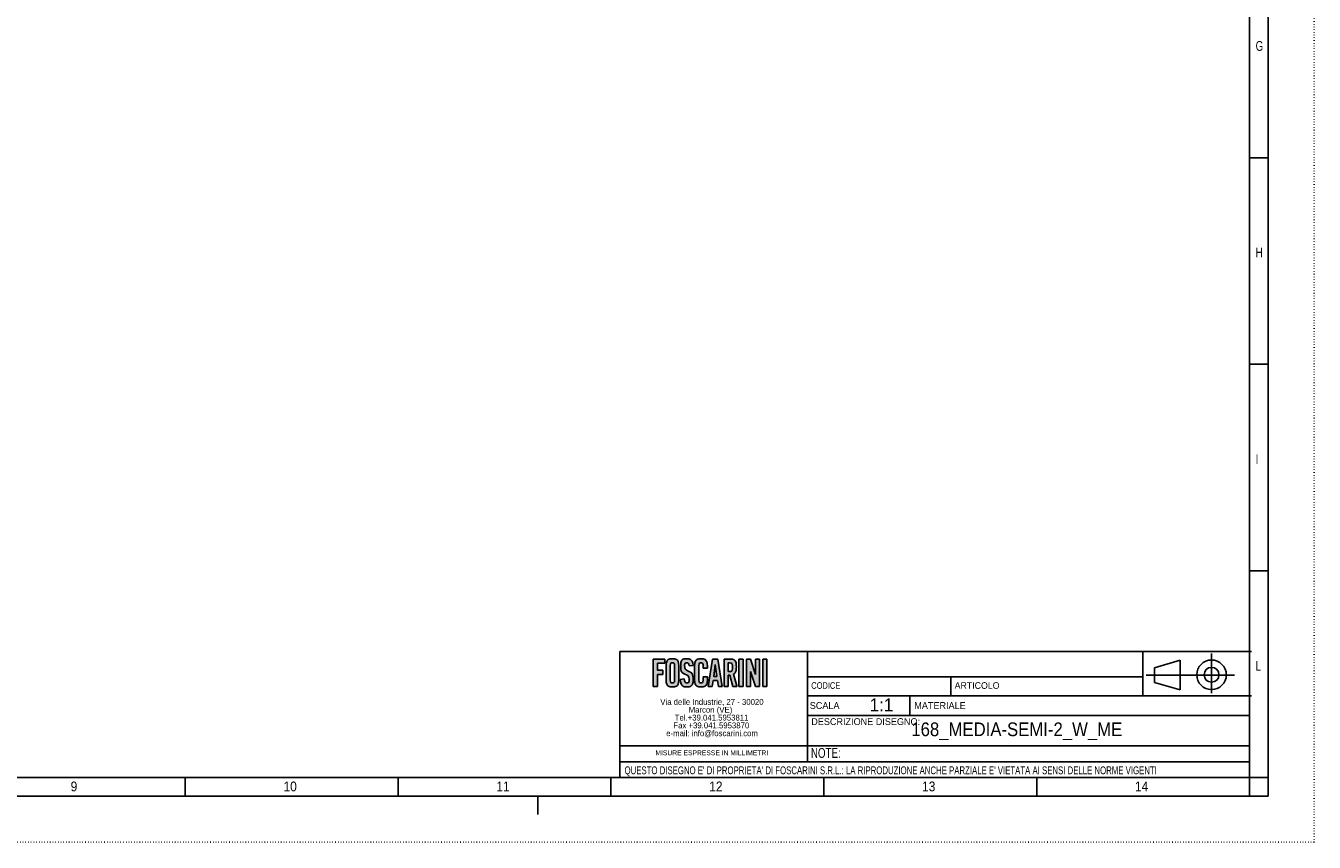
# Model space of a CAD drawing. Extents: x 0 to 841, y 0 to 594.
# Tile 6 of 7: x 493 to 841, y 0 to 221. Entities that reach past the tile are written whole.
import ezdxf
from ezdxf.enums import TextEntityAlignment as Align

# ---------------------------------------------------------------- set-up
doc = ezdxf.new("R2010")
doc.units = 0
doc.linetypes.add('SLD-PUNTI', pattern=[0.635, 0, -0.635])
doc.linetypes.add('SLD-SOLIDO', pattern=[0])
doc.layers.get('0').update_dxf_attribs({"linetype": 'CONTINUOUS'})
for name, color, linetype in [('CARTIGLIO', 7, 'SLD-SOLIDO'), ('DEFAULT', 15, 'SLD-SOLIDO'), ('FORMAT', 7, 'SLD-SOLIDO')]:
    doc.layers.add(name, color=color, linetype=linetype)
doc.styles.add('SLDTEXTSTYLE0', font='ARIAL.TTF', dxfattribs={"width": 0.948})
doc.styles.add('SLDTEXTSTYLE1', font='ARIAL.TTF', dxfattribs={"width": 0.8058})
doc.styles.add('SLDTEXTSTYLE2', font='ARIALN.TTF', dxfattribs={"width": 0.87})
doc.styles.add('SLDTEXTSTYLE3', font='GOTHIC.TTF', dxfattribs={"width": 0.913})
doc.styles.get("Standard").update_dxf_attribs({"font": 'GOTHIC.TTF'})

# ---------------------------------------------------------------- blocks, each defined once
blk = doc.blocks.new('SW_NOTE_0')
at = {"layer": 'CARTIGLIO', "color": 0, "insert": (0, 2.39), "char_height": 1.8521, "attachment_point": 1, "style": 'SLDTEXTSTYLE0'}
blk.add_mtext('DESCRIZIONE DISEGNO:', dxfattribs=at)
blk = doc.blocks.new('SW_NOTE_0_1')
at = {"layer": 'CARTIGLIO', "color": 0, "insert": (0, 2.31), "char_height": 1.793, "attachment_point": 1, "style": 'SLDTEXTSTYLE1'}
blk.add_mtext('CODICE', dxfattribs=at)
blk = doc.blocks.new('SW_NOTE_0_2')
at = {"layer": 'CARTIGLIO', "color": 0, "insert": (0, 2.39), "char_height": 1.851, "attachment_point": 1, "style": 'SLDTEXTSTYLE0'}
blk.add_mtext('SCALA', dxfattribs=at)
blk = doc.blocks.new('SW_NOTE_0_3')
at = {"layer": 'CARTIGLIO', "color": 0, "insert": (0, 2.31), "char_height": 1.793, "attachment_point": 1, "style": 'SLDTEXTSTYLE0'}
blk.add_mtext('ARTICOLO', dxfattribs=at)
blk = doc.blocks.new('SW_NOTE_0_4')
at = {"layer": 'CARTIGLIO', "color": 0, "insert": (0, 2.39), "char_height": 1.851, "attachment_point": 1, "style": 'SLDTEXTSTYLE0'}
blk.add_mtext('MATERIALE', dxfattribs=at)
blk = doc.blocks.new('SW_NOTE_0_5')
at = {"layer": 'DEFAULT', "color": 0, "insert": (3.28, 4.51), "char_height": 3.5, "attachment_point": 2, "style": 'SLDTEXTSTYLE0'}
blk.add_mtext('1:1', dxfattribs=at)
blk = doc.blocks.new('SW_NOTE_0_6')
at = {"layer": 'CARTIGLIO', "color": 0, "insert": (14.88, 1.71), "char_height": 1.3229, "attachment_point": 2, "style": 'SLDTEXTSTYLE0'}
blk.add_mtext('MISURE ESPRESSE IN MILLIMETRI', dxfattribs=at)
blk = doc.blocks.new('SW_NOTE_0_7')
at = {"layer": 'CARTIGLIO', "color": 0, "insert": (0, 2.73), "char_height": 2.11667, "attachment_point": 1, "style": 'SLDTEXTSTYLE2'}
blk.add_mtext("QUESTO DISEGNO E' DI PROPRIETA' DI FOSCARINI S.R.L.: LA RIPRODUZIONE ANCHE PARZIALE E' VIETATA AI SENSI DELLE NORME VIGENTI", dxfattribs=at)
blk = doc.blocks.new('SW_NOTE_0_8')
at = {"layer": 'CARTIGLIO', "color": 0, "insert": (0, 3.41), "char_height": 2.646, "attachment_point": 1, "style": 'SLDTEXTSTYLE2'}
blk.add_mtext('NOTE:', dxfattribs=at)
blk = doc.blocks.new('SW_NOTE_0_9')
at = {"color": 0, "linetype": 'CONTINUOUS', "char_height": 1.5875, "attachment_point": 2, "style": 'SLDTEXTSTYLE0'}
for s, insert in [('Via delle Industrie, 27 - 30020 ', (14.56, 2.05)), ('Marcon (VE)', (14.17, -0.07)), ('Tel.+39.041.5953811 ', (14.47, -2.19)), ('e-mail: info@foscarini.com', (14.59, -6.42)), ('Fax +39.041.5953870 ', (14.39, -4.3))]:
    blk.add_mtext(s, dxfattribs=dict(at, insert=insert))
blk = doc.blocks.new('BLOCCO1')
at = {"layer": 'FORMAT'}
for points in [[(-99.41, 46.99), (-97.41, 46.99), (-97.41, 48.13), (-100.55, 48.13), (-100.55, 40.69), (-99.41, 40.69), (-99.41, 43.96), (-97.92, 43.96), (-97.92, 45.1), (-99.41, 45.1)], [(-76.23, 40.69), (-77.37, 40.69), (-77.37, 48.13), (-76.23, 48.13)], [(-71.83, 48.13), (-72.91, 48.13), (-72.91, 43.98), (-74.22, 48.13), (-75.29, 48.13), (-75.29, 40.69), (-74.22, 40.69), (-74.22, 44.8), (-72.91, 40.71), (-72.91, 40.71), (-72.91, 40.69), (-71.83, 40.69)], [(-69.8, 40.69), (-70.94, 40.69), (-70.94, 48.13), (-69.8, 48.13)]]:
    blk.add_hatch(color=256, dxfattribs=at).paths.add_polyline_path(points, flags=0)
h = blk.add_hatch(color=256, dxfattribs=at)
edge = h.paths.add_edge_path(flags=0)
edge.add_spline(control_points=[(-97.07, 42.49), (-97.07, 41.44), (-96.52, 40.59), (-95.35, 40.59), (-94.17, 40.59), (-93.62, 41.44), (-93.62, 42.49)], knot_values=[0, 0, 0, 0, 1, 2, 3, 4, 4, 4, 4], weights=[1, 1, 1, 1, 1, 1, 1], degree=3, periodic=0)
edge.add_line((-93.62, 42.49), (-93.62, 46.32))
edge.add_spline(control_points=[(-93.62, 46.32), (-93.62, 47.37), (-94.17, 48.23), (-95.35, 48.23), (-96.52, 48.23), (-97.07, 47.37), (-97.07, 46.32)], knot_values=[0, 0, 0, 0, 1, 2, 3, 4, 4, 4, 4], weights=[1, 1, 1, 1, 1, 1, 1], degree=3, periodic=0)
edge.add_line((-97.07, 46.32), (-97.07, 42.49))
edge = h.paths.add_edge_path(flags=0)
edge.add_line((-95.94, 42.52), (-95.94, 46.29))
edge.add_spline(control_points=[(-95.94, 46.29), (-95.94, 46.85), (-95.8, 47.12), (-95.35, 47.12), (-94.89, 47.12), (-94.75, 46.85), (-94.75, 46.29)], knot_values=[0, 0, 0, 0, 1, 2, 3, 4, 4, 4, 4], weights=[1, 1, 1, 1, 1, 1, 1], degree=3, periodic=0)
edge.add_line((-94.75, 46.29), (-94.75, 42.52))
edge.add_spline(control_points=[(-94.75, 42.52), (-94.75, 41.97), (-94.89, 41.7), (-95.35, 41.7), (-95.8, 41.7), (-95.94, 41.97), (-95.94, 42.52)], knot_values=[0, 0, 0, 0, 1, 2, 3, 4, 4, 4, 4], weights=[1, 1, 1, 1, 1, 1, 1], degree=3, periodic=0)
h = blk.add_hatch(color=256, dxfattribs=at)
edge = h.paths.add_edge_path(flags=0)
edge.add_spline(control_points=[(-90.84, 46.29), (-90.89, 46.93), (-91.19, 47.12), (-91.44, 47.12), (-91.8, 47.12), (-92.05, 46.85), (-92.05, 46.39), (-92.05, 45.12), (-89.77, 44.51), (-89.77, 42.49), (-89.77, 41.27), (-90.5, 40.59), (-91.55, 40.59), (-92.59, 40.59), (-93.19, 41.54), (-93.23, 42.65)], knot_values=[0, 0, 0, 0, 1, 2, 3, 4, 5, 6, 7, 8, 9, 10, 11, 12, 13, 13, 13, 13], weights=[1, 1, 1, 1, 1, 1, 1, 1, 1, 1, 1, 1, 1, 1, 1, 1], degree=3, periodic=0)
edge.add_line((-93.23, 42.65), (-92.16, 42.82))
edge.add_spline(control_points=[(-92.16, 42.82), (-92.12, 42.07), (-91.85, 41.7), (-91.49, 41.7), (-91.1, 41.7), (-90.84, 41.94), (-90.84, 42.38), (-90.84, 43.85), (-93.12, 44.24), (-93.12, 46.38), (-93.12, 47.56), (-92.49, 48.23), (-91.38, 48.23), (-90.47, 48.23), (-89.87, 47.48), (-89.77, 46.43)], knot_values=[0, 0, 0, 0, 1, 2, 3, 4, 5, 6, 7, 8, 9, 10, 11, 12, 13, 13, 13, 13], weights=[1, 1, 1, 1, 1, 1, 1, 1, 1, 1, 1, 1, 1, 1, 1, 1], degree=3, periodic=0)
edge.add_line((-89.77, 46.43), (-90.84, 46.29))
h = blk.add_hatch(color=256, dxfattribs=at)
edge = h.paths.add_edge_path(flags=0)
edge.add_line((-85.91, 45.64), (-87.05, 45.64))
edge.add_line((-87.05, 45.64), (-87.05, 46.22))
edge.add_spline(control_points=[(-87.05, 46.22), (-87.05, 46.85), (-87.31, 47.12), (-87.6, 47.12), (-88.06, 47.12), (-88.2, 46.85), (-88.2, 46.29)], knot_values=[0, 0, 0, 0, 1, 2, 3, 4, 4, 4, 4], weights=[1, 1, 1, 1, 1, 1, 1], degree=3, periodic=0)
edge.add_line((-88.2, 46.29), (-88.2, 42.52))
edge.add_spline(control_points=[(-88.2, 42.52), (-88.2, 41.97), (-88.06, 41.7), (-87.6, 41.7), (-87.19, 41.7), (-87.05, 41.97), (-87.05, 42.45)], knot_values=[0, 0, 0, 0, 1, 2, 3, 4, 4, 4, 4], weights=[1, 1, 1, 1, 1, 1, 1], degree=3, periodic=0)
edge.add_line((-87.05, 42.45), (-87.05, 43.35))
edge.add_line((-87.05, 43.35), (-85.91, 43.35))
edge.add_line((-85.91, 43.35), (-85.91, 42.49))
edge.add_spline(control_points=[(-85.91, 42.49), (-85.91, 41.44), (-86.46, 40.59), (-87.6, 40.59), (-88.79, 40.59), (-89.34, 41.44), (-89.34, 42.49)], knot_values=[0, 0, 0, 0, 1, 2, 3, 4, 4, 4, 4], weights=[1, 1, 1, 1, 1, 1, 1], degree=3, periodic=0)
edge.add_line((-89.34, 42.49), (-89.34, 46.32))
edge.add_spline(control_points=[(-89.34, 46.32), (-89.34, 47.37), (-88.79, 48.23), (-87.6, 48.23), (-86.46, 48.23), (-85.91, 47.3), (-85.91, 46.19)], knot_values=[0, 0, 0, 0, 1, 2, 3, 4, 4, 4, 4], weights=[1, 1, 1, 1, 1, 1, 1], degree=3, periodic=0)
edge.add_line((-85.91, 46.19), (-85.91, 45.64))
h = blk.add_hatch(color=256, dxfattribs=at)
h.paths.add_polyline_path([(-83.2, 42.37), (-82.93, 40.7), (-81.86, 40.7), (-83.05, 48.14), (-84.48, 48.14), (-85.66, 40.7), (-84.59, 40.7), (-84.33, 42.37)], flags=0)
h.paths.add_polyline_path([(-83.76, 46.65), (-83.37, 43.44), (-84.16, 43.44)], flags=0)
h = blk.add_hatch(color=256, dxfattribs=at)
edge = h.paths.add_edge_path(flags=0)
edge.add_line((-79.03, 40.69), (-77.92, 40.69))
edge.add_line((-77.92, 40.69), (-77.92, 40.69))
edge.add_line((-77.92, 40.69), (-77.92, 40.69))
edge.add_line((-77.92, 40.69), (-77.98, 40.91))
edge.add_line((-77.98, 40.91), (-78.82, 44.06))
edge.add_spline(control_points=[(-78.82, 44.06), (-78.46, 44.26), (-78.07, 44.74), (-78.07, 45.93), (-78.07, 47.52), (-78.69, 48.13), (-79.89, 48.13)], knot_values=[0, 0, 0, 0, 1, 2, 3, 4, 4, 4, 4], weights=[1, 1, 1, 1, 1, 1, 1], degree=3, periodic=0)
edge.add_line((-79.89, 48.13), (-81.39, 48.13))
edge.add_line((-81.39, 48.13), (-81.39, 40.69))
edge.add_line((-81.39, 40.69), (-80.32, 40.69))
edge.add_line((-80.32, 40.69), (-80.32, 43.74))
edge.add_spline(control_points=[(-80.32, 43.74), (-80.16, 43.74), (-79.98, 43.75), (-79.85, 43.76)], knot_values=[0, 0, 0, 0, 1, 1, 1, 1], weights=[1, 1, 1, 1], degree=3, periodic=0)
edge.add_line((-79.85, 43.76), (-79.03, 40.69))
edge = h.paths.add_edge_path(flags=0)
edge.add_spline(control_points=[(-79.94, 47.08), (-79.36, 47.08), (-79.14, 46.82), (-79.14, 45.93), (-79.14, 45.05), (-79.36, 44.79), (-79.94, 44.79)], knot_values=[0, 0, 0, 0, 1, 2, 3, 4, 4, 4, 4], weights=[1, 1, 1, 1, 1, 1, 1], degree=3, periodic=0)
edge.add_line((-79.94, 44.79), (-80.32, 44.79))
edge.add_line((-80.32, 44.79), (-80.32, 47.08))
edge.add_line((-80.32, 47.08), (-79.94, 47.08))
at = {"layer": 'CARTIGLIO', "color": 218, "linetype": 'SLD-SOLIDO'}
for p, q in [((-109.59, 50.15), (-58.81, 50.15)), ((-58.81, 38.2), (-58.81, 50.15)), ((-58.81, 50.15), (61.25, 50.15)), ((31.84, 38.2), (31.84, 50.15)), ((-58.81, 43.3), (31.84, 43.3)), ((-20.05, 43.3), (-20.05, 38.2)), ((-55.6, 40.25), (-55.6, 40.25)), ((-58.81, 38.2), (-58.81, 24.66)), ((-58.81, 38.2), (61.25, 38.2)), ((-31.12, 38.2), (-31.12, 32.88)), ((-58.81, 32.88), (60.69, 32.88)), ((-58.81, 24.66), (-109.59, 24.66)), ((60.69, 24.66), (-58.81, 24.66)), ((-58.81, 24.66), (-58.81, 20.34)), ((60.69, 20.34), (60.69, 24.66)), ((60.69, 20.29), (60.69, 24.66)), ((-109.59, 20.34), (60.69, 20.34)), ((60.69, 16.08), (60.69, 20.34)), ((60.69, 16.08), (60.69, 20.29)), ((-109.59, 16.08), (60.69, 16.08)), ((-109.59, 16.08), (60.69, 16.08)), ((-109.59, 16.08), (60.69, 16.08))]:
    blk.add_line(p, q, dxfattribs=at)
at = {"layer": 'FORMAT', "color": 218}
for p, q in [((-109.59, 50.15), (-109.59, 16.08)), ((50.45, 49.66), (50.45, 38.89)), ((35, 45.8), (41.93, 47.8)), ((35, 45.8), (35, 41.8)), ((41.93, 47.8), (41.93, 39.8)), ((56.65, 43.8), (32.8, 43.8)), ((35, 41.8), (41.93, 39.8))]:
    blk.add_line(p, q, dxfattribs=at)
at = {"layer": 'FORMAT', "color": 7}
for p, q in [((-97.41, 48.13), (-100.55, 48.13)), ((-100.55, 48.13), (-100.55, 40.69)), ((-99.41, 45.1), (-99.41, 46.99)), ((-99.41, 46.99), (-97.41, 46.99)), ((-97.41, 46.99), (-97.41, 48.13)), ((-97.07, 46.32), (-97.07, 42.49)), ((-95.94, 42.52), (-95.94, 46.29)), ((-94.75, 46.29), (-94.75, 42.52)), ((-93.62, 42.49), (-93.62, 46.32)), ((-89.77, 46.43), (-90.84, 46.29)), ((-89.34, 42.49), (-89.34, 46.32)), ((-88.2, 46.29), (-88.2, 42.52)), ((-87.05, 45.64), (-87.05, 46.22)), ((-85.91, 45.64), (-87.05, 45.64)), ((-85.91, 46.19), (-85.91, 45.64)), ((-84.48, 48.14), (-85.66, 40.7)), ((-83.05, 48.14), (-84.48, 48.14)), ((-84.16, 43.44), (-83.76, 46.65)), ((-83.76, 46.65), (-83.37, 43.44)), ((-81.86, 40.7), (-83.05, 48.14)), ((-79.89, 48.13), (-81.39, 48.13)), ((-81.39, 48.13), (-81.39, 40.69)), ((-80.32, 44.79), (-80.32, 47.08)), ((-80.32, 47.08), (-79.94, 47.08)), ((-77.37, 40.69), (-77.37, 48.13)), ((-77.37, 48.13), (-76.23, 48.13)), ((-76.23, 48.13), (-76.23, 40.69)), ((-74.22, 48.13), (-75.29, 48.13)), ((-75.29, 48.13), (-75.29, 40.69)), ((-72.91, 43.98), (-74.22, 48.13)), ((-72.91, 48.13), (-72.91, 43.98)), ((-71.83, 48.13), (-72.91, 48.13)), ((-71.83, 40.69), (-71.83, 48.13)), ((-70.94, 40.69), (-70.94, 48.13)), ((-70.94, 48.13), (-69.8, 48.13)), ((-69.8, 48.13), (-69.8, 40.69)), ((-97.92, 45.1), (-99.41, 45.1)), ((-99.41, 40.69), (-99.41, 43.96)), ((-99.41, 43.96), (-97.92, 43.96)), ((-97.92, 43.96), (-97.92, 45.1)), ((-93.23, 42.65), (-92.16, 42.82)), ((-87.05, 42.45), (-87.05, 43.35)), ((-87.05, 43.35), (-85.91, 43.35)), ((-85.91, 43.35), (-85.91, 42.49)), ((-84.59, 40.7), (-84.33, 42.37)), ((-84.33, 42.37), (-83.2, 42.37)), ((-83.37, 43.44), (-84.16, 43.44)), ((-83.2, 42.37), (-82.93, 40.7)), ((-79.94, 44.79), (-80.32, 44.79)), ((-80.32, 40.69), (-80.32, 43.74)), ((-79.85, 43.76), (-79.03, 40.69)), ((-77.98, 40.91), (-78.82, 44.06)), ((-74.22, 40.69), (-74.22, 44.8)), ((-74.22, 44.8), (-72.91, 40.71)), ((-100.55, 40.69), (-99.41, 40.69)), ((-85.66, 40.7), (-84.59, 40.7)), ((-82.93, 40.7), (-81.86, 40.7)), ((-81.39, 40.69), (-80.32, 40.69)), ((-79.03, 40.69), (-77.92, 40.69)), ((-77.92, 40.69), (-77.98, 40.91)), ((-77.92, 40.69), (-77.92, 40.69)), ((-77.92, 40.69), (-77.92, 40.69)), ((-76.23, 40.69), (-77.37, 40.69)), ((-75.29, 40.69), (-74.22, 40.69)), ((-72.91, 40.71), (-72.91, 40.71)), ((-72.91, 40.71), (-72.91, 40.69)), ((-72.91, 40.69), (-71.83, 40.69)), ((-69.8, 40.69), (-70.94, 40.69))]:
    blk.add_line(p, q, dxfattribs=at)
at = {"layer": 'FORMAT', "color": 218}
for radius in [4, 2]:
    blk.add_circle((50.45, 43.88), radius, dxfattribs=at)
at = {"layer": 'FORMAT', "color": 7}
for points in [[(-93.62, 46.32), (-93.62, 47.37), (-94.17, 48.23), (-95.35, 48.23), (-96.52, 48.23), (-97.07, 47.37), (-97.07, 46.32)], [(-95.94, 46.29), (-95.94, 46.85), (-95.8, 47.12), (-95.35, 47.12), (-94.89, 47.12), (-94.75, 46.85), (-94.75, 46.29)], [(-90.84, 46.29), (-90.89, 46.93), (-91.19, 47.12), (-91.44, 47.12), (-91.8, 47.12), (-92.05, 46.85), (-92.05, 46.39), (-92.05, 45.12), (-89.77, 44.51), (-89.77, 42.49), (-89.77, 41.27), (-90.5, 40.59), (-91.55, 40.59), (-92.59, 40.59), (-93.19, 41.54), (-93.23, 42.65)], [(-92.16, 42.82), (-92.12, 42.07), (-91.85, 41.7), (-91.49, 41.7), (-91.1, 41.7), (-90.84, 41.94), (-90.84, 42.38), (-90.84, 43.85), (-93.12, 44.24), (-93.12, 46.38), (-93.12, 47.56), (-92.49, 48.23), (-91.38, 48.23), (-90.47, 48.23), (-89.87, 47.48), (-89.77, 46.43)], [(-89.34, 46.32), (-89.34, 47.37), (-88.79, 48.23), (-87.6, 48.23), (-86.46, 48.23), (-85.91, 47.3), (-85.91, 46.19)], [(-87.05, 46.22), (-87.05, 46.85), (-87.31, 47.12), (-87.6, 47.12), (-88.06, 47.12), (-88.2, 46.85), (-88.2, 46.29)], [(-79.94, 47.08), (-79.36, 47.08), (-79.14, 46.82), (-79.14, 45.93), (-79.14, 45.05), (-79.36, 44.79), (-79.94, 44.79)], [(-78.82, 44.06), (-78.46, 44.26), (-78.07, 44.74), (-78.07, 45.93), (-78.07, 47.52), (-78.69, 48.13), (-79.89, 48.13)], [(-97.07, 42.49), (-97.07, 41.44), (-96.52, 40.59), (-95.35, 40.59), (-94.17, 40.59), (-93.62, 41.44), (-93.62, 42.49)], [(-94.75, 42.52), (-94.75, 41.97), (-94.89, 41.7), (-95.35, 41.7), (-95.8, 41.7), (-95.94, 41.97), (-95.94, 42.52)], [(-85.91, 42.49), (-85.91, 41.44), (-86.46, 40.59), (-87.6, 40.59), (-88.79, 40.59), (-89.34, 41.44), (-89.34, 42.49)], [(-88.2, 42.52), (-88.2, 41.97), (-88.06, 41.7), (-87.6, 41.7), (-87.19, 41.7), (-87.05, 41.97), (-87.05, 42.45)], [(-80.32, 43.74), (-80.16, 43.74), (-79.98, 43.75), (-79.85, 43.76)]]:
    blk.add_open_spline(points, degree=3, dxfattribs=at)
at = {"color": 7, "linetype": 'CONTINUOUS'}
blk.add_blockref('SW_NOTE_0_9', (-99.23, 35.28), dxfattribs=at)
at = {"layer": 'CARTIGLIO', "color": 7}
for name, p in [('SW_NOTE_0_1', (-57.8, 39.57)), ('SW_NOTE_0_3', (-19.02, 39.57)), ('SW_NOTE_0_2', (-58.21, 34.1)), ('SW_NOTE_0_4', (-29.93, 34.1)), ('SW_NOTE_0', (-57.8, 29.75)), ('SW_NOTE_0_6', (-99.59, 21.72)), ('SW_NOTE_0_8', (-57.9, 20.65)), ('SW_NOTE_0_7', (-108.3, 16.36))]:
    blk.add_blockref(name, p, dxfattribs=at)
at = {"layer": 'DEFAULT', "color": 15}
blk.add_blockref('SW_NOTE_0_5', (-42.1, 32.98), dxfattribs=at)
at = {"layer": 'FORMAT', "color": 7, "style": 'SLDTEXTSTYLE3', "width": 0.913}
blk.add_attdef('AUTOATTR2', text='', height=3.7, dxfattribs=at).set_placement((-25.58, 26.17), align=Align.BOTTOM_LEFT)
at = {"layer": 'FORMAT', "color": 7}
for tag in ['AUTOATTR0', 'AUTOATTR1']:
    blk.add_attdef(tag, (0, 0), '', height=3.53, dxfattribs=at)

msp = doc.modelspace()

# ---------------------------------------------------------------- linework, layer by layer
at = {"color": 7, "linetype": 'SLD-PUNTI'}
for p in [(841, 594), (0, 0)]:
    msp.add_line(p, (841, 0), dxfattribs=at)
at = {"color": 7, "linetype": 'SLD-SOLIDO'}
for p, q in [((828.5, 12.5), (828.5, 581.5)), ((823.5, 17.5), (823.5, 576.5)), ((823.5, 185.2), (828.5, 185.2)), ((823.5, 129.3), (828.5, 129.3)), ((823.5, 73.4), (828.5, 73.4)), ((823.5, 17.5), (17.5, 17.5)), ((535.64, 12.5), (535.64, 17.5)), ((593.22, 12.5), (593.22, 17.5)), ((650.79, 12.5), (650.79, 17.5)), ((708.36, 12.5), (708.36, 17.5)), ((765.93, 12.5), (765.93, 17.5)), ((823.5, 12.5), (823.5, 17.5)), ((823.5, 17.5), (828.5, 17.5)), ((828.5, 12.5), (12.5, 12.5)), ((823.5, 12.5), (17.5, 12.5)), ((631, 12.5), (631, 7.5))]:
    msp.add_line(p, q, dxfattribs=at)

# ---------------------------------------------------------------- block references
at = {"layer": 'FORMAT'}
ref = msp.add_blockref('BLOCCO1', (762.77, 1.42), dxfattribs=at)
ref.add_attrib('AUTOATTR2', '168_MEDIA-SEMI-2_W_ME', dxfattribs={"color": 7, "height": 3.7042, "style": 'SLDTEXTSTYLE3', "width": 0.913}).set_placement((732.03, 27.59), align=Align.BOTTOM_LEFT)

# ---------------------------------------------------------------- texts
at = {"color": 7, "linetype": 'CONTINUOUS', "attachment_point": 1}
for s, insert, char_height, style in [('G', (825.15, 216.75), 2.65, 'SLDTEXTSTYLE2'), ('H', (825.15, 160.85), 2.65, 'SLDTEXTSTYLE2'), ('I', (825.15, 104.95), 2.65, 'SLDTEXTSTYLE2'), ('L', (825.15, 49.05), 2.65, 'SLDTEXTSTYLE2'), ('9', (504.66, 16.42), 2.65, 'SLDTEXTSTYLE3'), ('10', (562.23, 16.42), 2.646, 'SLDTEXTSTYLE3'), ('11', (619.8, 16.42), 2.646, 'SLDTEXTSTYLE3'), ('12', (677.37, 16.42), 2.646, 'SLDTEXTSTYLE3'), ('13', (734.94, 16.42), 2.646, 'SLDTEXTSTYLE3'), ('14', (792.51, 16.42), 2.646, 'SLDTEXTSTYLE3')]:
    msp.add_mtext(s, dxfattribs=dict(at, insert=insert, char_height=char_height, style=style))

doc.saveas('drawing.dxf')
